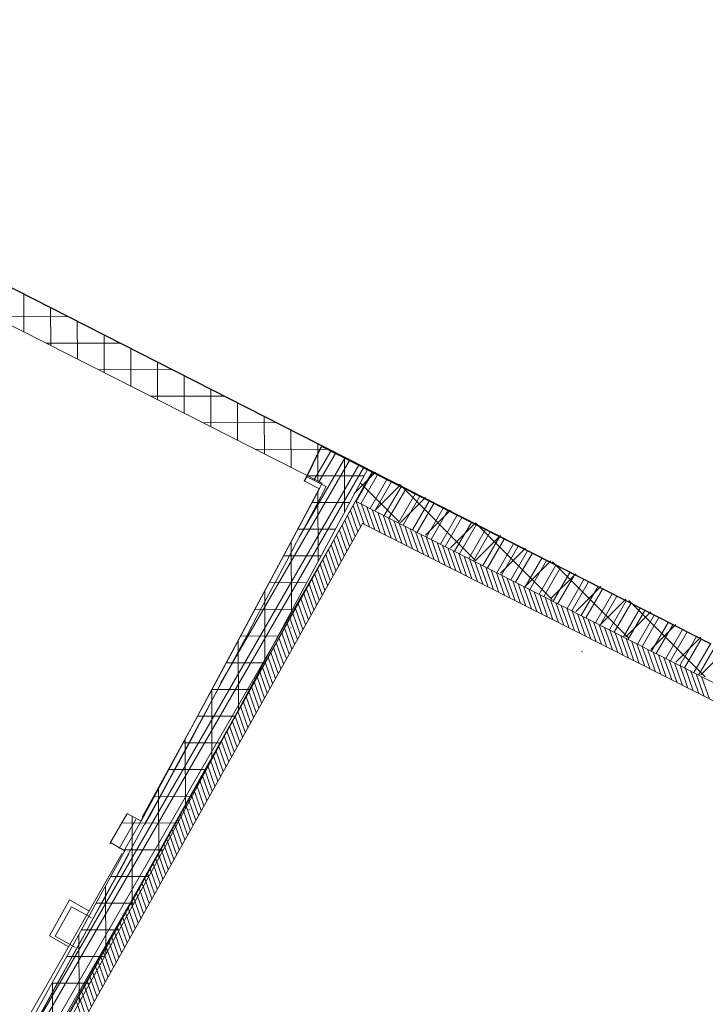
# Model space of a CAD drawing. Header units: millimetres. Extents: x 98667 to 994031, y -2704 to 533009.
# Tile 210 of 256: x 630388 to 634468, y 400760 to 406621. Entities that reach past the tile are written whole.
import ezdxf

# ---------------------------------------------------------------- set-up
doc = ezdxf.new("R2010")
doc.units = ezdxf.units.MM
for name, pattern in [('AP03000E0$0$HIDDEN', [9.525, 6.35, -3.175]), ('AP03000E0$0$HIDDENX2', [19.05, 12.7, -6.35]), ('sp00000g0$0$CENTER', [50.8, 31.75, -6.35, 6.35, -6.35])]:
    doc.linetypes.add(name, pattern=pattern)
doc.layers.add('0 COMMERCIAL RETAIL', color=7, linetype='Continuous', lineweight=0, true_color=0xff6bff)
doc.layers.add('0_LOUNGES', color=7, linetype='Continuous', true_color=0xfac800)
for name, color, linetype, lineweight in [('A-WALL-PATT', 5, 'Continuous', 15), ('AP03000E0$0$A-FLOR-EDGE', 1, 'AP03000E0$0$HIDDENX2', 15), ('AP03000E0$0$A-WALL-FNSH', 1, 'Continuous', 15), ('AP03000W0$0$A-WALL-FNSH', 1, 'Continuous', 15), ('Visible Edges(ISO)', 7, 'Continuous', 50), ('WALL TILES', 127, 'Continuous', 0)]:
    doc.layers.add(name, color=color, linetype=linetype, lineweight=lineweight)
doc.layers.add('AP03000E0$0$A-Slab Edge Guide', color=55, linetype='Continuous', lineweight=15, plot=False)
doc.layers.add('EX WALLS', color=20, linetype='Continuous')
doc.layers.add('sp00000g0$0$S-GRID', color=1, linetype='sp00000g0$0$CENTER')

msp = doc.modelspace()

# ---------------------------------------------------------------- linework, layer by layer
at = {"color": 251}
msp.add_line((632083, 403873.9, 0), (632184.9, 404080, 0), dxfattribs=at)
msp.add_line((632083, 403873.9, 0), (632184.9, 404080, 0), dxfattribs=at)
at = {"layer": '0 COMMERCIAL RETAIL', "color": 251}
for p, q in [((632387.5, 403755.2, 0), (628202.4, 396263.5, 0)), ((634593.5, 402636.3, 0), (632387.5, 403755.2, 0))]:
    msp.add_line(p, q, dxfattribs=at)
at = {"layer": '0_LOUNGES', "color": 251, "extrusion": (-9.9569e-08, 8.03241e-09, 1)}
msp.add_line((627322.6, 406562.8, 0), (634501.3, 402904.9, 0), dxfattribs=at)
msp.add_arc((459025.1, 494953.7, -0.1), 179716.4, 329.503566, 357.209655, dxfattribs=at)
at = {"layer": 'A-WALL-PATT', "color": 251, "extrusion": (-3.5204e-06, -6.35298e-06, 1)}
for p, q in [((627291.8, 406569.9, 0.1), (632460.9, 403947.7, 0.1)), ((632189, 403861.3, 0.1), (629624.2, 405162.6, 0.1)), ((632460.9, 403947.7, 0.1), (631213.5, 401625, 0)), ((632002.7, 403510.6, 0.1), (632189, 403861.3, 0.1)), ((631110.6, 401849.5, 0), (632002.7, 403510.6, 0.1)), ((630929, 401722.1, 0), (631026.8, 401896.5, 0)), ((631026.8, 401896.5, 0), (631110.6, 401849.5, 0)), ((631014.6, 401674, 0), (630929, 401722.1, 0)), ((630660.9, 401030.9, 0), (631014.6, 401674, 0)), ((631213.5, 401625, 0), (630431.4, 400206.8, 0)), ((630142.3, 400098.1, 0), (630660.9, 401030.9, 0))]:
    msp.add_line(p, q, dxfattribs=at)
at = {"layer": 'A-WALL-PATT', "color": 251, "linetype": 'Continuous', "extrusion": (6.63288e-08, 1.183e-07, 1)}
for p, q in [((630413.6, 404762.1, 0), (630412.9, 404986.5, 0)), ((630572.5, 404681.4, 0), (630571.9, 404905.9, 0)), ((630235.2, 404852.6, 0), (630674.6, 404853.8, 0)), ((630731.5, 404600.8, 0), (630730.9, 404825.2, 0)), ((630890.5, 404520.1, 0), (630889.9, 404744.6, 0)), ((630546.4, 404694.7, 0), (630985.8, 404695.9, 0)), ((631049.5, 404439.5, 0), (631048.8, 404664, 0)), ((631208.4, 404358.8, 0), (631207.8, 404583.3, 0)), ((630857.6, 404536.8, 0), (631297.1, 404538, 0)), ((631367.4, 404278.1, 0), (631366.8, 404502.7, 0)), ((631526.4, 404197.5, 0), (631525.8, 404422, 0)), ((631168.8, 404378.9, 0), (631608.3, 404380.1, 0)), ((631685.3, 404116.8, 0), (631684.7, 404341.4, 0)), ((631844.3, 404036.2, 0), (631843.7, 404260.7, 0)), ((631480, 404221, 0), (631919.6, 404222.3, 0)), ((632003.3, 403955.5, 0), (632002.7, 404180.1, 0)), ((631791.2, 404063.1, 0), (632230.8, 404064.4, 0)), ((632162.3, 403874.9, 0), (632161.6, 404099.4, 0)), ((632321.5, 403688.2, 0), (632320.6, 404018.8, 0)), ((632102.4, 403905.3, 0), (632438.6, 403906.2, 0)), ((632163.6, 403394.1, 0), (632162.4, 403811.4, 0)), ((632128, 403746.6, 0), (632353.2, 403747.2, 0)), ((632043.6, 403587.6, 0), (632267.8, 403588.2, 0)), ((632005.6, 403100.1, 0), (632004.5, 403513.9, 0)), ((631958.7, 403428.6, 0), (632182.4, 403429.2, 0)), ((631873.3, 403269.6, 0), (632097, 403270.2, 0)), ((631847.7, 402806, 0), (631846.6, 403219.8, 0)), ((631787.9, 403110.6, 0), (632011.7, 403111.3, 0)), ((631702.5, 402951.6, 0), (631926.3, 402952.3, 0)), ((631689.8, 402511.9, 0), (631688.6, 402925.7, 0)), ((631617.2, 402792.7, 0), (631840.9, 402793.3, 0)), ((631531.8, 402217.8, 0), (631530.7, 402631.7, 0)), ((631531.8, 402633.7, 0), (631755.5, 402634.3, 0)), ((631446.4, 402474.7, 0), (631670.1, 402475.3, 0)), ((631361, 402315.7, 0), (631584.7, 402316.3, 0)), ((631373.9, 401923.7, 0), (631372.7, 402337.6, 0)), ((631275.6, 402156.7, 0), (631499.3, 402157.3, 0)), ((631216, 401629.7, 0), (631214.8, 402043.5, 0)), ((631190.2, 401997.7, 0), (631414, 401998.3, 0)), ((630994.2, 401838.4, 0), (631328.6, 401839.4, 0)), ((631058, 401343.1, 0), (631056.5, 401879.9, 0)), ((631004.5, 401679.7, 0), (631243.2, 401680.4, 0)), ((630930.3, 401520.8, 0), (631156.3, 401521.4, 0)), ((630900, 401056.7, 0), (630898.9, 401463.6, 0)), ((630842.9, 401361.8, 0), (631068.6, 401362.4, 0)), ((630755.4, 401202.8, 0), (630980.9, 401203.4, 0)), ((630742.1, 400770.2, 0), (630740.9, 401176.4, 0)), ((630668, 401043.8, 0), (630893.3, 401044.4, 0)), ((630584.1, 400483.8, 0), (630583, 400890.7, 0)), ((630579.7, 400884.8, 0), (630805.6, 400885.4, 0))]:
    msp.add_line(p, q, dxfattribs=at)
at = {"layer": 'A-WALL-PATT', "color": 251, "linetype": 'Continuous', "lineweight": 20}
for p, q in [((634428.1, 402720.1, 0), (635700.3, 404922.2, 0)), ((634428.1, 402720.1, 0), (635700.3, 404922.2, 0)), ((631583.4, 402668.8, 0), (632350.5, 403996.6, 0)), ((631583.4, 402668.8, 0), (632350.5, 403996.6, 0)), ((632051.4, 403541.4, 0), (632322.6, 404010.8, 0)), ((632051.4, 403541.4, 0), (632322.6, 404010.8, 0)), ((632138.4, 403879.4, 0), (632238.9, 404053.3, 0)), ((632138.4, 403879.4, 0), (632238.9, 404053.3, 0)), ((632166.3, 403865.2, 0), (632266.8, 404039.1, 0)), ((632166.3, 403865.2, 0), (632266.8, 404039.1, 0)), ((628130.6, 396505.3, 0), (632434.2, 403954.1, 0)), ((628130.6, 396505.3, 0), (632434.2, 403954.1, 0)), ((629667.7, 399228.2, 0), (632406.3, 403968.3, 0)), ((629667.7, 399228.2, 0), (632406.3, 403968.3, 0)), ((632390.6, 403753.6, 0), (632490, 403925.8, 0)), ((632390.6, 403753.6, 0), (632490, 403925.8, 0)), ((632418.5, 403739.5, 0), (632517.9, 403911.6, 0)), ((632418.5, 403739.5, 0), (632517.9, 403911.6, 0)), ((632474.3, 403711.2, 0), (632573.7, 403883.3, 0)), ((632474.3, 403711.2, 0), (632573.7, 403883.3, 0)), ((632502.2, 403697, 0), (632601.6, 403869.1, 0)), ((632502.2, 403697, 0), (632601.6, 403869.1, 0)), ((632558, 403668.7, 0), (632657.5, 403840.8, 0)), ((632558, 403668.7, 0), (632657.5, 403840.8, 0)), ((632585.9, 403654.5, 0), (632685.4, 403826.6, 0)), ((632585.9, 403654.5, 0), (632685.4, 403826.6, 0)), ((632641.8, 403626.2, 0), (632741.2, 403798.3, 0)), ((632641.8, 403626.2, 0), (632741.2, 403798.3, 0)), ((632669.7, 403612.1, 0), (632769.1, 403784.1, 0)), ((632669.7, 403612.1, 0), (632769.1, 403784.1, 0)), ((632725.5, 403583.7, 0), (632824.9, 403755.8, 0)), ((632725.5, 403583.7, 0), (632824.9, 403755.8, 0)), ((632753.4, 403569.6, 0), (632852.8, 403741.6, 0)), ((632753.4, 403569.6, 0), (632852.8, 403741.6, 0)), ((632809.2, 403541.3, 0), (632908.6, 403713.3, 0)), ((632809.2, 403541.3, 0), (632908.6, 403713.3, 0)), ((632837.1, 403527.1, 0), (632936.5, 403699.2, 0)), ((632837.1, 403527.1, 0), (632936.5, 403699.2, 0)), ((632893, 403498.8, 0), (632992.3, 403670.8, 0)), ((632893, 403498.8, 0), (632992.3, 403670.8, 0)), ((632920.9, 403484.6, 0), (633020.3, 403656.7, 0)), ((632920.9, 403484.6, 0), (633020.3, 403656.7, 0)), ((632976.7, 403456.3, 0), (633076.1, 403628.3, 0)), ((632976.7, 403456.3, 0), (633076.1, 403628.3, 0)), ((633004.6, 403442.2, 0), (633104, 403614.2, 0)), ((633004.6, 403442.2, 0), (633104, 403614.2, 0)), ((633060.4, 403413.9, 0), (633159.8, 403585.8, 0)), ((633060.4, 403413.9, 0), (633159.8, 403585.8, 0)), ((633088.3, 403399.7, 0), (633187.7, 403571.7, 0)), ((633088.3, 403399.7, 0), (633187.7, 403571.7, 0)), ((633144.2, 403371.4, 0), (633243.5, 403543.3, 0)), ((633144.2, 403371.4, 0), (633243.5, 403543.3, 0)), ((633172.1, 403357.2, 0), (633271.4, 403529.2, 0)), ((633172.1, 403357.2, 0), (633271.4, 403529.2, 0)), ((627697.1, 395630.1, 0), (632254, 403517.2, 0)), ((627697.1, 395630.1, 0), (632254, 403517.2, 0)), ((633227.9, 403328.9, 0), (633327.2, 403500.9, 0)), ((633227.9, 403328.9, 0), (633327.2, 403500.9, 0)), ((633255.8, 403314.8, 0), (633355.1, 403486.7, 0)), ((633255.8, 403314.8, 0), (633355.1, 403486.7, 0)), ((633311.6, 403286.4, 0), (633411, 403458.4, 0)), ((633311.6, 403286.4, 0), (633411, 403458.4, 0)), ((633339.5, 403272.3, 0), (633438.9, 403444.2, 0)), ((633339.5, 403272.3, 0), (633438.9, 403444.2, 0)), ((633395.4, 403244, 0), (633494.7, 403415.9, 0)), ((633395.4, 403244, 0), (633494.7, 403415.9, 0)), ((633423.3, 403229.8, 0), (633522.6, 403401.7, 0)), ((633423.3, 403229.8, 0), (633522.6, 403401.7, 0)), ((633479.1, 403201.5, 0), (633578.4, 403373.4, 0)), ((633479.1, 403201.5, 0), (633578.4, 403373.4, 0)), ((633507, 403187.3, 0), (633606.3, 403359.2, 0)), ((633507, 403187.3, 0), (633606.3, 403359.2, 0)), ((633562.8, 403159, 0), (633662.1, 403330.9, 0)), ((633562.8, 403159, 0), (633662.1, 403330.9, 0)), ((633590.7, 403144.9, 0), (633690, 403316.7, 0)), ((633590.7, 403144.9, 0), (633690, 403316.7, 0)), ((633646.6, 403116.6, 0), (633745.8, 403288.4, 0)), ((633646.6, 403116.6, 0), (633745.8, 403288.4, 0)), ((633674.5, 403102.4, 0), (633773.8, 403274.2, 0)), ((633674.5, 403102.4, 0), (633773.8, 403274.2, 0)), ((633730.3, 403074.1, 0), (633829.6, 403245.9, 0)), ((633730.3, 403074.1, 0), (633829.6, 403245.9, 0)), ((633758.2, 403059.9, 0), (633857.5, 403231.7, 0)), ((633758.2, 403059.9, 0), (633857.5, 403231.7, 0)), ((633814, 403031.6, 0), (633913.3, 403203.4, 0)), ((633814, 403031.6, 0), (633913.3, 403203.4, 0)), ((633841.9, 403017.5, 0), (633941.2, 403189.2, 0)), ((633841.9, 403017.5, 0), (633941.2, 403189.2, 0)), ((633897.8, 402989.1, 0), (633997, 403160.9, 0)), ((633897.8, 402989.1, 0), (633997, 403160.9, 0)), ((633925.7, 402975, 0), (634024.9, 403146.7, 0)), ((633925.7, 402975, 0), (634024.9, 403146.7, 0)), ((633981.5, 402946.7, 0), (634080.7, 403118.4, 0)), ((633981.5, 402946.7, 0), (634080.7, 403118.4, 0)), ((634009.4, 402932.5, 0), (634108.6, 403104.3, 0)), ((634009.4, 402932.5, 0), (634108.6, 403104.3, 0)), ((634065.2, 402904.2, 0), (634164.5, 403075.9, 0)), ((634065.2, 402904.2, 0), (634164.5, 403075.9, 0)), ((634093.1, 402890, 0), (634192.4, 403061.8, 0)), ((634093.1, 402890, 0), (634192.4, 403061.8, 0)), ((634149, 402861.7, 0), (634248.2, 403033.4, 0)), ((634149, 402861.7, 0), (634248.2, 403033.4, 0)), ((634176.9, 402847.6, 0), (634276.1, 403019.3, 0)), ((634176.9, 402847.6, 0), (634276.1, 403019.3, 0)), ((634232.7, 402819.2, 0), (634331.9, 402990.9, 0)), ((634232.7, 402819.2, 0), (634331.9, 402990.9, 0)), ((634260.6, 402805.1, 0), (634359.8, 402976.8, 0)), ((634260.6, 402805.1, 0), (634359.8, 402976.8, 0)), ((634316.4, 402776.8, 0), (634415.6, 402948.4, 0)), ((634316.4, 402776.8, 0), (634415.6, 402948.4, 0)), ((634344.3, 402762.6, 0), (634443.5, 402934.3, 0)), ((634344.3, 402762.6, 0), (634443.5, 402934.3, 0)), ((634400.2, 402734.3, 0), (634499.3, 402906, 0)), ((634400.2, 402734.3, 0), (634499.3, 402906, 0)), ((630925.5, 401717.6, 0), (631025.6, 401890.8, 0)), ((630925.5, 401717.6, 0), (631025.6, 401890.8, 0)), ((630980, 401687.1, 0), (631080.1, 401860.2, 0)), ((630980, 401687.1, 0), (631080.1, 401860.2, 0)), ((631007.3, 401671.8, 0), (631107.4, 401845, 0)), ((631007.3, 401671.8, 0), (631107.4, 401845, 0)), ((627724.3, 395614.6, 0), (631041, 401355.3, 0)), ((627724.3, 395614.6, 0), (631041, 401355.3, 0))]:
    msp.add_line(p, q, dxfattribs=at)
at = {"layer": 'A-WALL-PATT', "color": 251, "linetype": 'Continuous'}
for p, q in [((632378.3, 403800.4), (632505.3, 403927.4)), ((632647.1, 403631.3), (632414.1, 403864.3)), ((632505.5, 403703.1), (632654.3, 403851.9)), ((633102.4, 403400.6), (632647.7, 403855.3)), ((632654.5, 403627.6), (632803.3, 403776.4)), ((632803.5, 403552.1), (632952.3, 403700.9)), ((632952.5, 403476.6), (633101.3, 403625.4)), ((633557.6, 403169.9), (633103, 403624.5)), ((633101.5, 403401.1), (633250.3, 403549.9)), ((633250.5, 403325.5), (633399.3, 403474.3)), ((633399.4, 403250), (633548.3, 403398.8)), ((634012.9, 402939.1), (633558.2, 403393.8)), ((633548.4, 403174.5), (633697.2, 403323.3)), ((633697.4, 403099), (633846.2, 403247.8)), ((633846.4, 403023.5), (633995.2, 403172.3)), ((634468.1, 402708.4), (634013.4, 403163)), ((633995.4, 402948), (634144.2, 403096.8)), ((634144.4, 402872.4), (634293.2, 403021.3)), ((634442.4, 402721.4), (634750.9, 403029.9)), ((634293.4, 402796.9), (634442.2, 402945.7))]:
    msp.add_line(p, q, dxfattribs=at)
at = {"layer": 'A-WALL-PATT', "color": 251, "lineweight": 0}
for p, q in [((627797, 395573.4, 0), (632387.5, 403755.2, 0)), ((627797, 395573.4, 0), (632387.5, 403755.2, 0)), ((632387.5, 403755.2, 0), (634593.4, 402636.3, 0)), ((632387.5, 403755.2, 0), (634593.4, 402636.3, 0))]:
    msp.add_line(p, q, dxfattribs=at)
at = {"layer": 'A-WALL-PATT', "color": 251, "lineweight": 20}
msp.add_line((632427.8, 403622.7, 0), (637041.2, 401286.2, 0), dxfattribs=at)
at = {"layer": 'AP03000E0$0$A-FLOR-EDGE', "color": 251, "linetype": 'AP03000E0$0$HIDDEN'}
msp.add_arc((459073.4, 494999.9), 179716, 310.999998, 11.472529, dxfattribs=at)
at = {"layer": 'AP03000E0$0$A-Slab Edge Guide', "color": 251, "linetype": 'AP03000E0$0$HIDDEN'}
msp.add_arc((459073.4, 494999.9), 180466, 310.999998, 11.424207, dxfattribs=at)
at = {"layer": 'AP03000E0$0$A-WALL-FNSH', "color": 251, "linetype": 'AP03000E0$0$HIDDEN'}
for radius, end in [(179861, 11.463155), (179866, 11.462832)]:
    msp.add_arc((459073.4, 494999.9), radius, 310.999998, end, dxfattribs=at)
at = {"layer": 'AP03000W0$0$A-WALL-FNSH', "color": 251, "lineweight": 0, "extrusion": (3.94922e-07, 7.77907e-07, -1)}
for p, q in [((632171.6, 403828.8, 0), (631571.5, 402706, 0)), ((632171.6, 403828.8, 0), (631571.5, 402706, 0)), ((632083, 403873.9, 0), (632171.6, 403828.8, 0)), ((632083, 403873.9, 0), (632171.6, 403828.8, 0)), ((631571.5, 402706, 0), (631106.3, 401845.5, 0)), ((631571.5, 402706, 0), (631106.3, 401845.5, 0)), ((630998.8, 401659.3, 0), (628832.1, 397882.8, 0)), ((630998.8, 401659.3, 0), (628832.1, 397882.8, 0))]:
    msp.add_line(p, q, dxfattribs=at)
at = {"layer": 'AP03000W0$0$A-WALL-FNSH', "color": 251, "lineweight": 0}
for p, q in [((630564.9, 401167.8, 0), (630684.8, 401381.5, 0)), ((630564.9, 401167.8, 0), (630684.8, 401381.5, 0)), ((630684.8, 401381.5, 0), (630799.6, 401317.1, 0)), ((630684.8, 401381.5, 0), (630799.6, 401317.1, 0)), ((630564.9, 401167.8, 0), (630681, 401102.7, 0)), ((630564.9, 401167.8, 0), (630681, 401102.7, 0))]:
    msp.add_line(p, q, dxfattribs=at)
at = {"layer": 'EX WALLS', "color": 251, "lineweight": 0}
for p, q in [((632484.4, 403928, 0), (632184.9, 404080, 0)), ((632484.4, 403928, 0), (632184.9, 404080, 0)), ((632484.4, 403928, 0), (627796.9, 395573.2, 0)), ((632484.4, 403928, 0), (627796.9, 395573.2, 0)), ((632212.5, 403841.7, 0), (632096.2, 403900.7, 0)), ((632212.5, 403841.7, 0), (632096.2, 403900.7, 0)), ((632387.5, 403755.2, 0), (634593.4, 402636.3, 0)), ((632387.5, 403755.2, 0), (634593.4, 402636.3, 0)), ((632427.8, 403622.7, 0), (628365.8, 396382.9, 0)), ((632427.8, 403622.7, 0), (628365.8, 396382.9, 0)), ((630598.4, 401166.2, 0), (630696.3, 401340.6, 0)), ((630598.4, 401166.2, 0), (630696.3, 401340.6, 0)), ((630696.3, 401340.6, 0), (630815.7, 401273.7, 0)), ((630696.3, 401340.6, 0), (630815.7, 401273.7, 0)), ((630598.4, 401166.2, 0), (630719.6, 401098.2, 0)), ((630598.4, 401166.2, 0), (630719.6, 401098.2, 0))]:
    msp.add_line(p, q, dxfattribs=at)
at = {"layer": 'EX WALLS', "color": 251, "lineweight": 20}
msp.add_line((632484.5, 403927.9, 0), (634501.3, 402904.9, 0), dxfattribs=at)
msp.add_line((632484.5, 403927.9, 0), (634501.3, 402904.9, 0), dxfattribs=at)
at = {"layer": 'EX WALLS', "color": 251, "lineweight": 0}
for centre, radius, start, end in [((463213.5, 493407.6, 0), 191266, 330.877335, 332.077372), ((463213.5, 493407.6, 0), 191266, 330.877335, 332.077372), ((456314.3, 497406.6, 0), 199240.1, 329.352962, 331.276391), ((456314.3, 497406.6, 0), 199240.1, 329.352962, 331.276391)]:
    msp.add_arc(centre, radius, start, end, dxfattribs=at)
at = {"layer": 'sp00000g0$0$S-GRID', "color": 251}
msp.add_arc((459073.4, 494999.9), 180466, 310.999989, 11.424207, dxfattribs=at)
at = {"layer": 'Visible Edges(ISO)', "color": 251, "lineweight": 0}
for p, q in [((632001.9, 403001, 0), (632000.5, 403001.7, 0)), ((632001.9, 403001, 0), (632000.5, 403001.7, 0)), ((633734.3, 402858.6, 0), (633735, 402859.9, 0)), ((633734.3, 402858.6, 0), (633735, 402859.9, 0)), ((631395.9, 401918.5, 0), (631394.6, 401919.2, 0)), ((631395.9, 401918.5, 0), (631394.6, 401919.2, 0))]:
    msp.add_line(p, q, dxfattribs=at)
at = {"layer": 'Visible Edges(ISO)', "color": 251, "lineweight": 0, "extrusion": (3.94922e-07, 7.77907e-07, -1)}
msp.add_line((631447.8, 402477.2, 0), (631117.4, 401873.7, 0), dxfattribs=at)
msp.add_line((631447.8, 402477.2, 0), (631117.4, 401873.7, 0), dxfattribs=at)
at = {"layer": 'Visible Edges(ISO)', "color": 251, "lineweight": 0}
msp.add_arc((586627.4, 426363.7, 0), 50820.2, 331.13485, 332.20381, dxfattribs=at)
msp.add_arc((586627.4, 426363.7, 0), 50820.2, 331.13485, 332.20381, dxfattribs=at)
for points, knots in [([(632002.2, 403001.6, 0), (632001.9, 403001.7, 0), (632001.6, 403001.7, 0), (632000.9, 403001.8, 0), (632000.6, 403001.8, 0), (632000.5, 403001.7, 0)], [0.2619798, 0.2619798, 0.2619798, 0.2619798, 0.5, 0.5, 1, 1, 1, 1]), ([(632002.2, 403001.6, 0), (632001.9, 403001.7, 0), (632001.6, 403001.7, 0), (632000.9, 403001.8, 0), (632000.6, 403001.8, 0), (632000.5, 403001.7, 0)], [0.2619798, 0.2619798, 0.2619798, 0.2619798, 0.5, 0.5, 1, 1, 1, 1]), ([(632001.2, 402999.6, 0), (632001.4, 402999.5, 0), (632001.6, 402999.7, 0), (632002.1, 403000.2, 0), (632002.3, 403000.4, 0), (632002.5, 403000.6, 0)], [-1, -1, -1, -1, -0.5, -0.5, -0.2619798, -0.2619798, -0.2619798, -0.2619798]), ([(632001.2, 402999.6, 0), (632001.4, 402999.5, 0), (632001.6, 402999.7, 0), (632002.1, 403000.2, 0), (632002.3, 403000.4, 0), (632002.5, 403000.6, 0)], [-1, -1, -1, -1, -0.5, -0.5, -0.2619798, -0.2619798, -0.2619798, -0.2619798]), ([(632001.9, 403001, 0), (632001.9, 403001.1, 0), (632002.1, 403001.2, 0), (632002.6, 403001.3, 0), (632002.9, 403001.3, 0), (632003.2, 403001.4, 0)], [-1, -1, -1, -1, -0.5, -0.5, 0, 0, 0, 0]), ([(632003.2, 403001.4, 0), (632002.9, 403001.2, 0), (632002.7, 403001, 0), (632002.2, 403000.8, 0), (632002, 403000.8, 0), (632001.9, 403000.9, 0)], [0, 0, 0, 0, 0.5, 0.5, 1, 1, 1, 1]), ([(632001.9, 403001, 0), (632001.9, 403001.1, 0), (632002.1, 403001.2, 0), (632002.6, 403001.3, 0), (632002.9, 403001.3, 0), (632003.2, 403001.4, 0)], [-1, -1, -1, -1, -0.5, -0.5, 0, 0, 0, 0]), ([(632003.2, 403001.4, 0), (632002.9, 403001.2, 0), (632002.7, 403001, 0), (632002.2, 403000.8, 0), (632002, 403000.8, 0), (632001.9, 403000.9, 0)], [0, 0, 0, 0, 0.5, 0.5, 1, 1, 1, 1]), ([(633732.9, 402859.3, 0), (633732.8, 402859.1, 0), (633733, 402858.9, 0), (633733.5, 402858.3, 0), (633733.7, 402858.2, 0), (633733.9, 402858, 0)], [-1, -1, -1, -1, -0.5, -0.5, -0.2619798, -0.2619798, -0.2619798, -0.2619798]), ([(633732.9, 402859.3, 0), (633732.8, 402859.1, 0), (633733, 402858.9, 0), (633733.5, 402858.3, 0), (633733.7, 402858.2, 0), (633733.9, 402858, 0)], [-1, -1, -1, -1, -0.5, -0.5, -0.2619798, -0.2619798, -0.2619798, -0.2619798]), ([(633734.7, 402857.3, 0), (633734.5, 402857.5, 0), (633734.3, 402857.8, 0), (633734.2, 402858.2, 0), (633734.1, 402858.4, 0), (633734.2, 402858.6, 0)], [0, 0, 0, 0, 0.5, 0.5, 1, 1, 1, 1]), ([(633734.7, 402857.3, 0), (633734.5, 402857.5, 0), (633734.3, 402857.8, 0), (633734.2, 402858.2, 0), (633734.1, 402858.4, 0), (633734.2, 402858.6, 0)], [0, 0, 0, 0, 0.5, 0.5, 1, 1, 1, 1]), ([(633734.3, 402858.6, 0), (633734.4, 402858.5, 0), (633734.5, 402858.4, 0), (633734.6, 402857.9, 0), (633734.7, 402857.6, 0), (633734.7, 402857.3, 0)], [-1, -1, -1, -1, -0.5, -0.5, 0, 0, 0, 0]), ([(633734.3, 402858.6, 0), (633734.4, 402858.5, 0), (633734.5, 402858.4, 0), (633734.6, 402857.9, 0), (633734.7, 402857.6, 0), (633734.7, 402857.3, 0)], [-1, -1, -1, -1, -0.5, -0.5, 0, 0, 0, 0]), ([(633734.9, 402858.3, 0), (633735, 402858.6, 0), (633735, 402858.8, 0), (633735.1, 402859.5, 0), (633735.1, 402859.9, 0), (633735, 402859.9, 0)], [0.2619798, 0.2619798, 0.2619798, 0.2619798, 0.5, 0.5, 1, 1, 1, 1]), ([(633734.9, 402858.3, 0), (633735, 402858.6, 0), (633735, 402858.8, 0), (633735.1, 402859.5, 0), (633735.1, 402859.9, 0), (633735, 402859.9, 0)], [0.2619798, 0.2619798, 0.2619798, 0.2619798, 0.5, 0.5, 1, 1, 1, 1]), ([(631396.2, 401919.1, 0), (631395.9, 401919.2, 0), (631395.7, 401919.3, 0), (631395, 401919.4, 0), (631394.7, 401919.3, 0), (631394.6, 401919.2, 0)], [0.2619798, 0.2619798, 0.2619798, 0.2619798, 0.5, 0.5, 1, 1, 1, 1]), ([(631396.2, 401919.1, 0), (631395.9, 401919.2, 0), (631395.7, 401919.3, 0), (631395, 401919.4, 0), (631394.7, 401919.3, 0), (631394.6, 401919.2, 0)], [0.2619798, 0.2619798, 0.2619798, 0.2619798, 0.5, 0.5, 1, 1, 1, 1]), ([(631395.3, 401917.1, 0), (631395.4, 401917, 0), (631395.7, 401917.2, 0), (631396.2, 401917.7, 0), (631396.4, 401917.9, 0), (631396.6, 401918.1, 0)], [-1, -1, -1, -1, -0.5, -0.5, -0.2619798, -0.2619798, -0.2619798, -0.2619798]), ([(631395.3, 401917.1, 0), (631395.4, 401917, 0), (631395.7, 401917.2, 0), (631396.2, 401917.7, 0), (631396.4, 401917.9, 0), (631396.6, 401918.1, 0)], [-1, -1, -1, -1, -0.5, -0.5, -0.2619798, -0.2619798, -0.2619798, -0.2619798]), ([(631395.9, 401918.5, 0), (631396, 401918.7, 0), (631396.2, 401918.8, 0), (631396.6, 401918.9, 0), (631396.9, 401918.9, 0), (631397.2, 401918.9, 0)], [-1, -1, -1, -1, -0.5, -0.5, 0, 0, 0, 0]), ([(631395.9, 401918.5, 0), (631396, 401918.7, 0), (631396.2, 401918.8, 0), (631396.6, 401918.9, 0), (631396.9, 401918.9, 0), (631397.2, 401918.9, 0)], [-1, -1, -1, -1, -0.5, -0.5, 0, 0, 0, 0]), ([(631397.2, 401918.9, 0), (631397, 401918.7, 0), (631396.7, 401918.6, 0), (631396.3, 401918.4, 0), (631396.1, 401918.4, 0), (631396, 401918.4, 0)], [0, 0, 0, 0, 0.5, 0.5, 1, 1, 1, 1]), ([(631397.2, 401918.9, 0), (631397, 401918.7, 0), (631396.7, 401918.6, 0), (631396.3, 401918.4, 0), (631396.1, 401918.4, 0), (631396, 401918.4, 0)], [0, 0, 0, 0, 0.5, 0.5, 1, 1, 1, 1])]:
    msp.add_open_spline(points, degree=3, knots=knots, dxfattribs=at)
for points in [[(632001.9, 403000.9, 0), (632001.7, 403000.4, 0), (632001.4, 403000, 0), (632001.2, 402999.6, 0)], [(632001.9, 403000.9, 0), (632001.7, 403000.4, 0), (632001.4, 403000, 0), (632001.2, 402999.6, 0)], [(632001.9, 403000.9, 0), (632001.9, 403000.9, 0), (632002.3, 403001, 0), (632002.7, 403001.2, 0)], [(632001.9, 403000.9, 0), (632001.9, 403000.9, 0), (632002.3, 403001, 0), (632002.7, 403001.2, 0)], [(632002, 403001, 0), (632001.9, 403001, 0), (632001.9, 403001, 0), (632001.9, 403001, 0)], [(632002, 403001, 0), (632001.9, 403001, 0), (632001.9, 403001, 0), (632001.9, 403001, 0)], [(632003, 403001.3, 0), (632002.5, 403001.2, 0), (632002.1, 403001.1, 0), (632002, 403001, 0)], [(632003, 403001.3, 0), (632002.5, 403001.2, 0), (632002.1, 403001.1, 0), (632002, 403001, 0)], [(632003.2, 403001.4, 0), (632002.8, 403001.4, 0), (632002.5, 403001.5, 0), (632002.2, 403001.6, 0)], [(632003.2, 403001.4, 0), (632002.8, 403001.4, 0), (632002.5, 403001.5, 0), (632002.2, 403001.6, 0)], [(632002.5, 403000.6, 0), (632002.7, 403000.8, 0), (632003, 403001.1, 0), (632003.2, 403001.4, 0)], [(632002.5, 403000.6, 0), (632002.7, 403000.8, 0), (632003, 403001.1, 0), (632003.2, 403001.4, 0)], [(632002.7, 403001.2, 0), (632002.8, 403001.2, 0), (632002.9, 403001.2, 0), (632003, 403001.3, 0)], [(632002.7, 403001.2, 0), (632002.8, 403001.2, 0), (632002.9, 403001.2, 0), (632003, 403001.3, 0)], [(633734.2, 402858.6, 0), (633733.8, 402858.8, 0), (633733.3, 402859, 0), (633732.9, 402859.3, 0)], [(633734.2, 402858.6, 0), (633733.8, 402858.8, 0), (633733.3, 402859, 0), (633732.9, 402859.3, 0)], [(633733.9, 402858, 0), (633734.1, 402857.7, 0), (633734.4, 402857.5, 0), (633734.7, 402857.3, 0)], [(633733.9, 402858, 0), (633734.1, 402857.7, 0), (633734.4, 402857.5, 0), (633734.7, 402857.3, 0)], [(633734.2, 402858.6, 0), (633734.2, 402858.6, 0), (633734.3, 402858.2, 0), (633734.5, 402857.7, 0)], [(633734.2, 402858.6, 0), (633734.2, 402858.6, 0), (633734.3, 402858.2, 0), (633734.5, 402857.7, 0)], [(633734.3, 402858.5, 0), (633734.3, 402858.6, 0), (633734.3, 402858.6, 0), (633734.3, 402858.6, 0)], [(633734.3, 402858.5, 0), (633734.3, 402858.6, 0), (633734.3, 402858.6, 0), (633734.3, 402858.6, 0)], [(633734.7, 402857.5, 0), (633734.5, 402857.9, 0), (633734.4, 402858.3, 0), (633734.3, 402858.5, 0)], [(633734.7, 402857.5, 0), (633734.5, 402857.9, 0), (633734.4, 402858.3, 0), (633734.3, 402858.5, 0)], [(633734.5, 402857.7, 0), (633734.5, 402857.6, 0), (633734.5, 402857.5, 0), (633734.6, 402857.5, 0)], [(633734.5, 402857.7, 0), (633734.5, 402857.6, 0), (633734.5, 402857.5, 0), (633734.6, 402857.5, 0)], [(633734.7, 402857.3, 0), (633734.8, 402857.6, 0), (633734.8, 402858, 0), (633734.9, 402858.3, 0)], [(633734.7, 402857.3, 0), (633734.8, 402857.6, 0), (633734.8, 402858, 0), (633734.9, 402858.3, 0)], [(631396, 401918.4, 0), (631395.7, 401918, 0), (631395.5, 401917.5, 0), (631395.3, 401917.1, 0)], [(631396, 401918.4, 0), (631395.7, 401918, 0), (631395.5, 401917.5, 0), (631395.3, 401917.1, 0)], [(631396, 401918.6, 0), (631396, 401918.5, 0), (631395.9, 401918.5, 0), (631395.9, 401918.5, 0)], [(631396, 401918.6, 0), (631396, 401918.5, 0), (631395.9, 401918.5, 0), (631395.9, 401918.5, 0)], [(631397, 401918.9, 0), (631396.6, 401918.8, 0), (631396.2, 401918.6, 0), (631396, 401918.6, 0)], [(631397, 401918.9, 0), (631396.6, 401918.8, 0), (631396.2, 401918.6, 0), (631396, 401918.6, 0)], [(631396, 401918.4, 0), (631396, 401918.4, 0), (631396.3, 401918.6, 0), (631396.8, 401918.7, 0)], [(631396, 401918.4, 0), (631396, 401918.4, 0), (631396.3, 401918.6, 0), (631396.8, 401918.7, 0)], [(631397.2, 401918.9, 0), (631396.9, 401919, 0), (631396.5, 401919.1, 0), (631396.2, 401919.1, 0)], [(631397.2, 401918.9, 0), (631396.9, 401919, 0), (631396.5, 401919.1, 0), (631396.2, 401919.1, 0)], [(631396.6, 401918.1, 0), (631396.8, 401918.4, 0), (631397, 401918.6, 0), (631397.2, 401918.9, 0)], [(631396.6, 401918.1, 0), (631396.8, 401918.4, 0), (631397, 401918.6, 0), (631397.2, 401918.9, 0)], [(631396.8, 401918.7, 0), (631396.9, 401918.7, 0), (631397, 401918.8, 0), (631397.1, 401918.8, 0)], [(631396.8, 401918.7, 0), (631396.9, 401918.7, 0), (631397, 401918.8, 0), (631397.1, 401918.8, 0)]]:
    msp.add_open_spline(points, degree=3, dxfattribs=at)
at = {"layer": 'WALL TILES', "color": 251, "linetype": 'Continuous', "lineweight": 20}
for p, q in [((632416.4, 403602.4, 0.1), (632372.6, 403728.6, 0.1)), ((632437.6, 403617.7, 0.1), (632390.3, 403753.8, 0.1)), ((632469.7, 403601.5, 0.1), (632422.4, 403737.5, 0.1)), ((632501.8, 403585.2, 0.1), (632454.5, 403721.2, 0.1)), ((632533.9, 403568.9, 0.1), (632486.7, 403704.9, 0.1)), ((632383.7, 403544.1, 0.1), (632339.9, 403670.3, 0.1)), ((632400.1, 403573.3, 0.1), (632356.2, 403699.5, 0.1)), ((632566, 403552.7, 0.1), (632518.8, 403688.6, 0.1)), ((632598.2, 403536.4, 0.1), (632550.9, 403672.3, 0.1)), ((632630.3, 403520.1, 0.1), (632583.1, 403656, 0.1)), ((632351, 403485.9, 0.1), (632307.2, 403612.1, 0.1)), ((632367.4, 403515, 0.1), (632323.5, 403641.2, 0.1)), ((632662.4, 403503.9, 0.1), (632615.2, 403639.7, 0.1)), ((632694.5, 403487.6, 0.1), (632647.3, 403623.4, 0.1)), ((632726.6, 403471.3, 0.1), (632679.5, 403607.1, 0.1)), ((632758.7, 403455.1, 0.1), (632711.6, 403590.8, 0.1)), ((632318.4, 403427.6, 0.1), (632274.5, 403553.8, 0.1)), ((632334.7, 403456.7, 0.1), (632290.8, 403582.9, 0.1)), ((632790.9, 403438.8, 0.1), (632743.7, 403574.5, 0.1)), ((632823, 403422.5, 0.1), (632775.8, 403558.2, 0.1)), ((632855.1, 403406.3, 0.1), (632808, 403541.9, 0.1)), ((632285.7, 403369.4, 0.1), (632241.8, 403495.6, 0.1)), ((632302, 403398.5, 0.1), (632258.2, 403524.7, 0.1)), ((632887.2, 403390, 0.1), (632840.1, 403525.6, 0.1)), ((632919.3, 403373.7, 0.1), (632872.2, 403509.3, 0.1)), ((632951.5, 403357.5, 0.1), (632904.4, 403493, 0.1)), ((632983.6, 403341.2, 0.1), (632936.5, 403476.7, 0.1)), ((632253, 403311.1, 0.1), (632209.1, 403437.3, 0.1)), ((632269.3, 403340.2, 0.1), (632225.5, 403466.4, 0.1)), ((633015.7, 403324.9, 0.1), (632968.6, 403460.4, 0.1)), ((633047.8, 403308.7, 0.1), (633000.8, 403444.1, 0.1)), ((633079.9, 403292.4, 0.1), (633032.9, 403427.8, 0.1)), ((633112.1, 403276.1, 0.1), (633065, 403411.5, 0.1)), ((632220.3, 403252.8, 0.1), (632176.4, 403379, 0.1)), ((632236.6, 403282, 0.1), (632192.8, 403408.2, 0.1)), ((633144.2, 403259.9, 0.1), (633097.1, 403395.2, 0.1)), ((633176.3, 403243.6, 0.1), (633129.3, 403378.9, 0.1)), ((633208.4, 403227.3, 0.1), (633161.4, 403362.6, 0.1)), ((632187.6, 403194.6, 0.1), (632143.8, 403320.8, 0.1)), ((632204, 403223.7, 0.1), (632160.1, 403349.9, 0.1)), ((633240.5, 403211.1, 0.1), (633193.5, 403346.3, 0.1)), ((633272.7, 403194.8, 0.1), (633225.7, 403330, 0.1)), ((633304.8, 403178.5, 0.1), (633257.8, 403313.7, 0.1)), ((633336.9, 403162.3, 0.1), (633289.9, 403297.5, 0.1)), ((632138.6, 403107.2, 0.1), (632094.7, 403233.4, 0.1)), ((632154.9, 403136.3, 0.1), (632111.1, 403262.5, 0.1)), ((632171.3, 403165.4, 0.1), (632127.4, 403291.6, 0.1)), ((633369, 403146, 0.1), (633322.1, 403281.2, 0.1)), ((633401.1, 403129.7, 0.1), (633354.2, 403264.9, 0.1)), ((633433.3, 403113.5, 0.1), (633386.3, 403248.6, 0.1)), ((632105.9, 403048.9, 0.1), (632062, 403175.1, 0.1)), ((632122.2, 403078.1, 0.1), (632078.4, 403204.3, 0.1)), ((633465.4, 403097.2, 0.1), (633418.4, 403232.3, 0.1)), ((633497.5, 403080.9, 0.1), (633450.6, 403216, 0.1)), ((633529.6, 403064.7, 0.1), (633482.7, 403199.7, 0.1)), ((633561.7, 403048.4, 0.1), (633514.8, 403183.4, 0.1)), ((632073.2, 402990.7, 0.1), (632029.3, 403116.9, 0.1)), ((632089.5, 403019.8, 0.1), (632045.7, 403146, 0.1)), ((633593.9, 403032.1, 0.1), (633547, 403167.1, 0.1)), ((633626, 403015.9, 0.1), (633579.1, 403150.8, 0.1)), ((633658.1, 402999.6, 0.1), (633611.2, 403134.5, 0.1)), ((633690.2, 402983.3, 0.1), (633643.4, 403118.2, 0.1)), ((632040.5, 402932.4, 0.1), (631996.7, 403058.6, 0.1)), ((632056.9, 402961.5, 0.1), (632013, 403087.7, 0.1)), ((633722.3, 402967.1, 0.1), (633675.5, 403101.9, 0.1)), ((633754.5, 402950.8, 0.1), (633707.6, 403085.6, 0.1)), ((633786.6, 402934.5, 0.1), (633739.7, 403069.3, 0.1)), ((632007.8, 402874.1, 0.1), (631964, 403000.4, 0.1)), ((632024.2, 402903.3, 0.1), (631980.3, 403029.5, 0.1)), ((633818.7, 402918.3, 0.1), (633771.9, 403053, 0.1)), ((633850.8, 402902, 0.1), (633804, 403036.7, 0.1)), ((633882.9, 402885.7, 0.1), (633836.1, 403020.4, 0.1)), ((633915.1, 402869.5, 0.1), (633868.3, 403004.1, 0.1)), ((631975.1, 402815.9, 0.1), (631931.3, 402942.1, 0.1)), ((631991.5, 402845, 0.1), (631947.6, 402971.2, 0.1)), ((633947.2, 402853.2, 0.1), (633900.4, 402987.8, 0.1)), ((633979.3, 402836.9, 0.1), (633932.5, 402971.5, 0.1)), ((634011.4, 402820.7, 0.1), (633964.7, 402955.2, 0.1)), ((631942.5, 402757.6, 0.1), (631898.6, 402883.8, 0.1)), ((631958.8, 402786.8, 0.1), (631914.9, 402913, 0.1)), ((634043.5, 402804.4, 0.1), (633996.8, 402938.9, 0.1)), ((634075.6, 402788.1, 0.1), (634028.9, 402922.6, 0.1)), ((634107.8, 402771.9, 0.1), (634061, 402906.3, 0.1)), ((634139.9, 402755.6, 0.1), (634093.2, 402890, 0.1)), ((631909.8, 402699.4, 0.1), (631865.9, 402825.6, 0.1)), ((631926.1, 402728.5, 0.1), (631882.3, 402854.7, 0.1)), ((634172, 402739.3, 0.1), (634125.3, 402873.7, 0.1)), ((634204.1, 402723.1, 0.1), (634157.4, 402857.4, 0.1)), ((634236.2, 402706.8, 0.1), (634189.6, 402841.1, 0.1)), ((634268.4, 402690.5, 0.1), (634221.7, 402824.8, 0.1)), ((631877.1, 402641.1, 0.1), (631833.2, 402767.3, 0.1)), ((631893.4, 402670.2, 0.1), (631849.6, 402796.4, 0.1)), ((634300.5, 402674.3, 0.1), (634253.8, 402808.5, 0.1)), ((634332.6, 402658, 0.1), (634286, 402792.2, 0.1)), ((634364.7, 402641.7, 0.1), (634318.1, 402775.9, 0.1)), ((631844.4, 402582.9, 0.1), (631800.5, 402709.1, 0.1)), ((631860.7, 402612, 0.1), (631816.9, 402738.2, 0.1)), ((634396.8, 402625.5, 0.1), (634350.2, 402759.6, 0.1)), ((634429, 402609.2, 0.1), (634382.3, 402743.3, 0.1)), ((634461.1, 402592.9, 0.1), (634414.5, 402727.1, 0.1)), ((634493.2, 402576.7, 0.1), (634446.6, 402710.8, 0.1)), ((631811.7, 402524.6, 0.1), (631767.9, 402650.8, 0.1)), ((631828.1, 402553.7, 0.1), (631784.2, 402679.9, 0.1)), ((631779, 402466.3, 0.1), (631735.2, 402592.5, 0.1)), ((631795.4, 402495.5, 0.1), (631751.5, 402621.7, 0.1)), ((631746.3, 402408.1, 0.1), (631702.5, 402534.3, 0.1)), ((631762.7, 402437.2, 0.1), (631718.8, 402563.4, 0.1)), ((631713.6, 402349.8, 0.1), (631669.8, 402476, 0.1)), ((631730, 402378.9, 0.1), (631686.1, 402505.1, 0.1)), ((631681, 402291.6, 0.1), (631637.1, 402417.8, 0.1)), ((631697.3, 402320.7, 0.1), (631653.4, 402446.9, 0.1)), ((631648.3, 402233.3, 0.1), (631604.4, 402359.5, 0.1)), ((631664.6, 402262.4, 0.1), (631620.8, 402388.6, 0.1)), ((631615.6, 402175, 0.1), (631571.7, 402301.2, 0.1)), ((631631.9, 402204.2, 0.1), (631588.1, 402330.4, 0.1)), ((631582.9, 402116.8, 0.1), (631539, 402243, 0.1)), ((631599.2, 402145.9, 0.1), (631555.4, 402272.1, 0.1)), ((631550.2, 402058.5, 0.1), (631506.4, 402184.7, 0.1)), ((631566.6, 402087.6, 0.1), (631522.7, 402213.9, 0.1)), ((631517.5, 402000.3, 0.1), (631473.7, 402126.5, 0.1)), ((631533.9, 402029.4, 0.1), (631490, 402155.6, 0.1)), ((631484.8, 401942, 0.1), (631441, 402068.2, 0.1)), ((631501.2, 401971.1, 0.1), (631457.3, 402097.3, 0.1)), ((631452.1, 401883.7, 0.1), (631408.3, 402009.9, 0.1)), ((631468.5, 401912.9, 0.1), (631424.6, 402039.1, 0.1)), ((631419.5, 401825.5, 0.1), (631375.6, 401951.7, 0.1)), ((631435.8, 401854.6, 0.1), (631391.9, 401980.8, 0.1)), ((631386.8, 401767.2, 0.1), (631342.9, 401893.4, 0.1)), ((631403.1, 401796.4, 0.1), (631359.3, 401922.6, 0.1)), ((631354.1, 401709, 0.1), (631310.2, 401835.2, 0.1)), ((631370.4, 401738.1, 0.1), (631326.6, 401864.3, 0.1)), ((631321.4, 401650.7, 0.1), (631277.5, 401776.9, 0.1)), ((631337.7, 401679.8, 0.1), (631293.9, 401806, 0.1)), ((631288.7, 401592.4, 0.1), (631244.9, 401718.6, 0.1)), ((631305.1, 401621.6, 0.1), (631261.2, 401747.8, 0.1)), ((631256, 401534.2, 0.1), (631212.2, 401660.4, 0.1)), ((631272.4, 401563.3, 0.1), (631228.5, 401689.5, 0.1)), ((631223.3, 401475.9, 0.1), (631179.5, 401602.1, 0.1)), ((631239.7, 401505.1, 0.1), (631195.8, 401631.3, 0.1)), ((631190.6, 401417.7, 0.1), (631146.8, 401543.9, 0.1)), ((631207, 401446.8, 0.1), (631163.1, 401573, 0.1)), ((631158, 401359.4, 0.1), (631114.1, 401485.6, 0.1)), ((631174.3, 401388.5, 0.1), (631130.4, 401514.7, 0.1)), ((631125.3, 401301.1, 0.1), (631081.4, 401427.3, 0.1)), ((631141.6, 401330.3, 0.1), (631097.8, 401456.5, 0.1)), ((631092.6, 401242.9, 0.1), (631048.7, 401369.1, 0.1)), ((631108.9, 401272, 0.1), (631065.1, 401398.2, 0.1)), ((631059.9, 401184.6, 0.1), (631016, 401310.8, 0.1)), ((631076.2, 401213.8, 0.1), (631032.4, 401340, 0.1)), ((631027.2, 401126.4, 0.1), (630983.4, 401252.6, 0.1)), ((631043.6, 401155.5, 0.1), (630999.7, 401281.7, 0.1)), ((630994.5, 401068.1, 0.1), (630950.7, 401194.3, 0.1)), ((631010.9, 401097.2, 0.1), (630967, 401223.4, 0.1)), ((630961.8, 401009.8, 0.1), (630918, 401136.1, 0.1)), ((630978.2, 401039, 0.1), (630934.3, 401165.2, 0.1)), ((630929.2, 400951.6, 0.1), (630885.3, 401077.8, 0.1)), ((630945.5, 400980.7, 0.1), (630901.6, 401106.9, 0.1)), ((630896.5, 400893.3, 0.1), (630852.6, 401019.5, 0.1)), ((630912.8, 400922.5, 0.1), (630869, 401048.7, 0.1)), ((630863.8, 400835.1, 0.1), (630819.9, 400961.3, 0.1)), ((630880.1, 400864.2, 0.1), (630836.3, 400990.4, 0.1)), ((630831.1, 400776.8, 0.1), (630787.2, 400903, 0.1)), ((630847.4, 400805.9, 0.1), (630803.6, 400932.1, 0.1)), ((630798.4, 400718.6, 0.1), (630754.5, 400844.8, 0.1)), ((630814.7, 400747.7, 0.1), (630770.9, 400873.9, 0.1)), ((630765.7, 400660.3, 0.1), (630721.9, 400786.5, 0.1)), ((630782.1, 400689.4, 0.1), (630738.2, 400815.6, 0.1))]:
    msp.add_line(p, q, dxfattribs=at)

doc.saveas('drawing.dxf')
